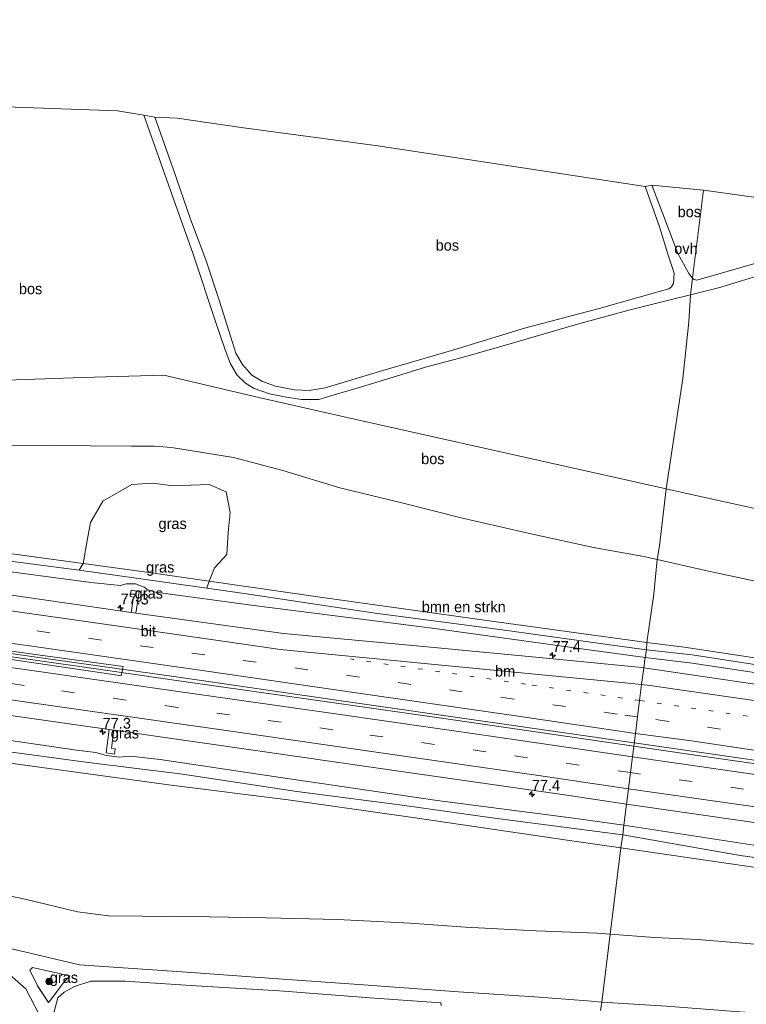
# Model space of a CAD drawing. Header units: millimetres. Extents: x 180000 to 190000, y 466229 to 468626.
# Tile 185 of 202: x 188835 to 189002, y 466449 to 466676. Entities that reach past the tile are written whole.
import ezdxf
from ezdxf.enums import TextEntityAlignment as Align

# ---------------------------------------------------------------- set-up
doc = ezdxf.new("R2010")
doc.units = ezdxf.units.MM
doc.linetypes.add('13strp', pattern=[4, 1, -3])
doc.linetypes.add('39strp', pattern=[12, 3, -9])
for name, color, linetype, lineweight in [('af-bs-rasterhekwerk', 8, 'hekwerk', 18), ('as-bs-kilometr', 13, 'Continuous', 18), ('bp-b5-bomenstruiken', 93, 'Continuous', 18), ('bp-b5-bos', 93, 'Continuous', 18), ('bp-b5-grasland', 93, 'Continuous', 18), ('bp-bs-boom', 93, 'Continuous', 18), ('gr-bs-geleiderail', 213, 'geleiderail', 18), ('gw-bs-insteekwatergang', 93, 'Continuous', 18), ('gw-bs-kruinlijn', 93, 'Continuous', 18), ('kd-bs-opnamedtmgrens', 173, 'Continuous', 18), ('mk-bs-13streep 0.45', 8, '13strp', 18), ('mk-bs-39streep 0.15', 8, '39strp', 18), ('mk-bs-streep 0.15', 8, 'Continuous', 18), ('og-bs-hulpgeometrie', 53, 'Continuous', 18), ('vh-b5-verh_soort', 8, 'Continuous', 18), ('wh-bs-greppel', 133, 'greppel', 18)]:
    doc.layers.add(name, color=color, linetype=linetype, lineweight=lineweight)
doc.styles.add('rtw_iso', font='iso-rtw.shx')
doc.linetypes.add('geleiderail', pattern='A,2,-1,[175,RTW.shx,S=0.5,R=0,X=0,Y=0],-1', length=4)
doc.linetypes.add('greppel', pattern='A,25.5,-0.01,[14,RTW.shx,S=1,R=0,X=0,Y=0],1,[14,RTW.shx,S=1,R=0,X=0,Y=0],1,[14,RTW.shx,S=1,R=0,X=0,Y=0],1,[14,RTW.shx,S=1,R=0,X=0,Y=0],1,[14,RTW.shx,S=1,R=0,X=0,Y=0],0.5,-0.01', length=30.02)
doc.linetypes.add('hekwerk', pattern='A,7,-1.5,[1,RTW.shx,S=0.75,R=0,X=0,Y=0],-1.5', length=10)

# ---------------------------------------------------------------- blocks, each defined once
blk = doc.blocks.new('dtbattr-r')
at = {"style": 'rtw_iso'}
blk.add_attdef('TAG', text='', height=2.5, dxfattribs=at).set_placement((0, 0), align=Align.MIDDLE_CENTER)
blk = doc.blocks.new('dtbattr-l')
at = {"style": 'rtw_iso'}
blk.add_attdef('TAG', (0, 0), '', height=2.5, dxfattribs=at)
blk = doc.blocks.new('boom')
blk.add_hatch(color=256).paths.add_polyline_path([(-0.75, 0, 1), (0.75, 0, 1)])
blk.add_circle((0, 0), 0.75)
blk = doc.blocks.new('d33az_ACAD_1_FMEBLOCK172')
at = {"layer": 'vh-b5-verh_soort'}
for points in [[(31.44, 21.5, 53.81), (53.64, 16.3, 53.85), (79.41, 14.51, 53.27), (98.29, 13.13, 52.04), (119.03, 11.71, 50.87), (140.88, 10.11, 49.42), (158.4, 8.9, 48.43), (170.61, 8, 48.18), (173.9, 7.74, 48.13), (173.62, 5.78, 48.04)], [(136.95, 6.93, 49.61), (136.84, 7.52, 49.6), (120.46, 8.67, 50.64), (99.72, 10.29, 51.74), (80.55, 11.44, 53.05), (64.1, 12.55, 53.49), (56.29, 12.53, 53.63), (52.51, 11.32, 53.7), (50.11, 10.03, 53.73), (48.63, 8.68, 53.73), (47.68, 4.91, 53.73)], [(45.54, 2.65, 53.76), (41.29, 10.79, 53.62), (35.69, 15.66, 53.56)]]:
    blk.add_polyline3d(points, dxfattribs=at)
blk.add_polyline3d([(44.08, 11.36, 53.69), (46.5, 7.64, 53.78), (47.2, 8.45, 53.83), (49.22, 11.13, 53.81), (49.9, 12.06, 53.75), (51.41, 13.79, 53.66), (42.82, 15.67, 53.63), (42.2, 15.07, 53.62)], close=True, dxfattribs=at)
blk = doc.blocks.new('hecto')
for p, q in [((0, 0.625), (-0.625, 0)), ((0, -0.625), (0, 0.625)), ((-0.625, 0), (0.625, 0)), ((0.625, 0), (0, -0.625))]:
    blk.add_line(p, q)
blk = doc.blocks.new('dtbattr')
at = {"style": 'rtw_iso'}
blk.add_attdef('TAG', (0.59, 0.87), '', height=2.5, dxfattribs=at)

msp = doc.modelspace()

# ---------------------------------------------------------------- linework, layer by layer
at = {"layer": 'af-bs-rasterhekwerk'}
for points in [[(188763.84, 466590.57, 46.05), (188781.76, 466591.25, 49.04), (188825.47, 466592.67, 50.78), (188849.44, 466593.47, 51.55)], [(188983.86, 466567.82, 48.75), (188960.86, 466573.01, 49.61), (188912.06, 466583.9, 51.29), (188890.09, 466588.9, 52.45), (188868.23, 466594.02, 52.72), (188849.44, 466593.47, 51.55)], [(189160.73, 466534.72, 45.26), (189137.08, 466538.24, 45.15), (189093.51, 466545.69, 46.3), (189074.76, 466549.26, 46.25), (189032.89, 466556.99, 47.65), (188989.96, 466566.44, 48.52), (188983.86, 466567.82, 48.75)], [(188969.03, 466449.63, 48.13), (188965.74, 466449.89, 48.18), (188953.54, 466450.79, 48.43), (188936.01, 466452, 49.42), (188914.16, 466453.6, 50.87), (188893.42, 466455.02, 52.04), (188874.54, 466456.4, 53.27), (188848.77, 466458.18, 53.85), (188826.58, 466463.39, 53.81)], [(188969.03, 466449.63, 48.13), (188983.89, 466448.66, 47.91), (188999.71, 466447.48, 47.57)]]:
    msp.add_polyline3d(points, dxfattribs=at)
at = {"layer": 'bp-b5-bomenstruiken'}
for points in [[(188823.21, 466577.99, 50.92), (188860.74, 466577.65, 52.22), (188866.02, 466577.68, 52.46), (188869.98, 466577.34, 52.43), (188884.21, 466575.08, 52.17), (188895.6, 466572.09, 51.88), (188908.75, 466568.09, 50.6), (188923.03, 466564.59, 50.25), (188936.97, 466561.08, 49.67), (188953.06, 466557.42, 49.02), (188967.09, 466554.33, 48.68), (188978.71, 466552.22, 48.6), (188981.81, 466551.53, 48.46), (188980.99, 466543.56, 45.81), (188979.42, 466532.41, 42.14), (188943.09, 466537.45, 42.41), (188903.62, 466542.94, 42.76), (188878.61, 466546.57, 42.98), (188879.9, 466549.66, 43.85), (188882.69, 466552.74, 45.05), (188883.04, 466557.81, 46.89), (188883.46, 466562.4, 48.32), (188882.54, 466567.16, 49.75), (188878.62, 466568.86, 50.25), (188870.36, 466568.57, 50.05), (188865.64, 466569.14, 49.62), (188860.81, 466568.83, 49.29), (188854.16, 466565.01, 47.99), (188851.34, 466560.11, 46.41), (188850.59, 466556.32, 45.11), (188849.61, 466550.64, 43.23), (188816.77, 466555.12, 43.5)], [(188834.49, 466504.44, 43.23), (188869.91, 466499.57, 43.05), (188896.79, 466496.19, 42.92), (188925.01, 466492.22, 42.54), (188961.58, 466486.84, 42.3), (188973.41, 466485.17, 42.06), (188970.99, 466465.24, 47.44), (188967.92, 466465.47, 47.38), (188953.95, 466466, 47.94), (188937.67, 466466.9, 49.74), (188924.94, 466467.79, 50.03), (188908.19, 466468.67, 51.07), (188891.82, 466469.04, 51.86), (188878.74, 466469.24, 52.37), (188855.47, 466469.48, 52.89), (188848.33, 466470.41, 53.45), (188836.26, 466473.3, 53.27), (188793.22, 466482.32, 53.27)], [(189095.22, 466454.4, 45.88), (189085.72, 466455.45, 45.75), (189069, 466456.79, 45.53), (189054.28, 466458.27, 46.18), (189039.94, 466459.95, 45.53), (189030, 466460.97, 47.13), (189017.33, 466461.96, 47.09), (189003.33, 466463.01, 47.32), (188991.06, 466464.01, 47.51), (188981.13, 466464.46, 47.65), (188970.99, 466465.24, 47.44), (188973.41, 466485.17, 42.06), (189001.38, 466481.08, 42.06), (189020.63, 466478.27, 42.06), (189039.64, 466475.36, 41.83), (189060.06, 466473.04, 41.67), (189084.79, 466469.76, 41.62), (189103.31, 466467.09, 41.44)], [(188793.22, 466482.32, 53.27), (188836.26, 466473.3, 53.27), (188848.33, 466470.41, 53.45), (188855.47, 466469.48, 52.89), (188878.74, 466469.24, 52.37), (188891.82, 466469.04, 51.86), (188908.19, 466468.67, 51.07), (188924.94, 466467.79, 50.03), (188937.67, 466466.9, 49.74), (188953.95, 466466, 47.94), (188967.92, 466465.47, 47.38), (188970.99, 466465.24, 47.44), (188969.03, 466449.63, 48.13), (188965.74, 466449.89, 48.18), (188953.54, 466450.79, 48.43), (188936.01, 466452, 49.42), (188914.16, 466453.6, 50.87), (188893.42, 466455.02, 52.04), (188874.54, 466456.4, 53.27), (188848.77, 466458.18, 53.85), (188826.58, 466463.39, 53.81)]]:
    msp.add_polyline3d(points, dxfattribs=at)
for points in [[(189171.85, 466516.4, 41.31), (189163.62, 466505.57, 41.31), (189157.66, 466506.11, 41.32), (189154.95, 466506.52, 41.34), (189129.09, 466510.34, 41.37), (189101.33, 466514.82, 41.52), (189074.29, 466518.34, 41.59), (189050.48, 466521.83, 41.68), (189029.29, 466525.54, 41.96), (189006.25, 466528.59, 42.07), (188988, 466531.39, 42.15), (188979.42, 466532.41, 42.14), (188980.99, 466543.56, 45.81), (188981.81, 466551.53, 48.46), (188993.59, 466548.91, 47.91), (189011.56, 466545, 47.2), (189035.45, 466539.99, 46.83), (189052.95, 466537.12, 46.56), (189066.22, 466534.57, 46.47), (189079.93, 466532.27, 45.97), (189108.52, 466527.39, 46.03), (189132.3, 466523.45, 45.73), (189151.68, 466520.2, 45.45), (189172.73, 466517.5, 44.44)], [(188979.42, 466532.41, 42.14), (188979.29, 466530.77, 41.9), (188972.56, 466531.68, 41.89), (188946.08, 466535.37, 42.12), (188916.84, 466539.19, 42.39), (188886.72, 466543.72, 42.62), (188878.12, 466544.96, 42.69), (188878.61, 466546.57, 42.98), (188903.62, 466542.94, 42.76), (188943.09, 466537.45, 42.41)], [(189160.82, 466504.12, 41.17), (189160.72, 466503.59, 41.17), (189154.11, 466505.16, 40.87), (189137.56, 466507.55, 41.03), (189121.32, 466509.77, 41.08), (189105.37, 466512.32, 41.1), (189086.62, 466515.02, 41.25), (189069.72, 466517.52, 41.3), (189053.6, 466520.02, 41.38), (189031.54, 466523.13, 41.62), (189013.19, 466526.02, 41.68), (188989.87, 466529.57, 41.82), (188979.29, 466530.77, 41.9), (188979.42, 466532.41, 42.14), (188988, 466531.39, 42.15), (189006.25, 466528.59, 42.07), (189029.29, 466525.54, 41.96), (189050.48, 466521.83, 41.68), (189074.29, 466518.34, 41.59), (189101.33, 466514.82, 41.52), (189129.09, 466510.34, 41.37), (189154.95, 466506.52, 41.34), (189157.66, 466506.11, 41.32), (189160.22, 466505.15, 41.23)], [(189083.54, 466445.37, 46.04), (189050.52, 466443.94, 47.09), (189043.91, 466444.4, 47.19), (189029.11, 466445.41, 47.4), (188999.71, 466447.48, 47.57), (188983.89, 466448.66, 47.91), (188969.03, 466449.63, 48.13), (188970.99, 466465.24, 47.44), (188981.13, 466464.46, 47.65), (188991.06, 466464.01, 47.51), (189003.33, 466463.01, 47.32), (189017.33, 466461.96, 47.09), (189030, 466460.97, 47.13), (189039.94, 466459.95, 45.53), (189054.28, 466458.27, 46.18), (189069, 466456.79, 45.53), (189085.72, 466455.45, 45.75), (189095.22, 466454.4, 45.88), (189102.21, 466453.31, 45.85), (189110.09, 466450.63, 45.93), (189117.95, 466446.96, 47.21), (189100.17, 466446.26, 46)]]:
    msp.add_polyline3d(points, close=True, dxfattribs=at)
at = {"layer": 'bp-b5-bos'}
for points in [[(188831.86, 466655.85, 49.14), (188857.54, 466654.88, 50.3), (188863.56, 466653.94, 50.17), (188870.12, 466635.46, 50.6), (188874.85, 466622.16, 51.02), (188880.2, 466606.16, 51.66), (188882.35, 466599.84, 51.88), (188883.53, 466596.66, 52), (188885.08, 466594.06, 52.18), (188886.98, 466592.19, 52.2), (188889.02, 466590.93, 52.26), (188892.49, 466589.73, 52.33), (188895.96, 466589.07, 52.29), (188899.89, 466588.46, 52.14), (188903.86, 466588.42, 51.68), (188907.44, 466589.5, 51.69), (188912.97, 466591.12, 51.25), (188919.77, 466593.22, 50.87), (188928.44, 466595.85, 50.4), (188937.72, 466598.3, 49.94), (188948.17, 466601.33, 49.34), (188962.88, 466605.59, 48.98), (188975.55, 466609.09, 48.61), (188985.71, 466611.61, 48.45), (188989.47, 466612.55, 48.44), (188989.04, 466606.33, 48.51), (188987.71, 466593.25, 48.75), (188983.86, 466567.82, 48.75), (188960.86, 466573.01, 49.61), (188912.06, 466583.9, 51.29), (188890.09, 466588.9, 52.45), (188868.23, 466594.02, 52.72), (188849.44, 466593.47, 51.55), (188825.47, 466592.67, 50.78)], [(189137.08, 466538.24, 45.15), (189093.51, 466545.69, 46.3), (189074.76, 466549.26, 46.25), (189032.89, 466556.99, 47.65), (188989.96, 466566.44, 48.52), (188983.86, 466567.82, 48.75), (188987.71, 466593.25, 48.75), (188989.04, 466606.33, 48.51), (188989.47, 466612.55, 48.44), (188995.92, 466614.17, 48.42), (189005.69, 466617.14, 48.08), (189017.88, 466620.18, 48.05), (189043.69, 466627.15, 47.68), (189073.01, 466622.69, 47.01), (189093.71, 466620.89, 46.39)], [(188825.47, 466592.67, 50.78), (188849.44, 466593.47, 51.55), (188868.23, 466594.02, 52.72), (188890.09, 466588.9, 52.45), (188912.06, 466583.9, 51.29), (188960.86, 466573.01, 49.61), (188983.86, 466567.82, 48.75), (188982.33, 466554.75, 48.77), (188981.81, 466551.53, 48.46), (188978.71, 466552.22, 48.6), (188967.09, 466554.33, 48.68), (188953.06, 466557.42, 49.02), (188936.97, 466561.08, 49.67), (188923.03, 466564.59, 50.25), (188908.75, 466568.09, 50.6), (188895.6, 466572.09, 51.88), (188884.21, 466575.08, 52.17), (188869.98, 466577.34, 52.43), (188866.02, 466577.68, 52.46), (188860.74, 466577.65, 52.22), (188823.21, 466577.99, 50.92)], [(189108.52, 466527.39, 46.03), (189079.93, 466532.27, 45.97), (189066.22, 466534.57, 46.47), (189052.95, 466537.12, 46.56), (189035.45, 466539.99, 46.83), (189011.56, 466545, 47.2), (188993.59, 466548.91, 47.91), (188981.81, 466551.53, 48.46), (188982.33, 466554.75, 48.77), (188983.86, 466567.82, 48.75), (188989.96, 466566.44, 48.52), (189032.89, 466556.99, 47.65), (189074.76, 466549.26, 46.25), (189093.51, 466545.69, 46.3), (189137.08, 466538.24, 45.15)], [(188830.83, 466457.55, 53.56), (188836.42, 466452.68, 53.62), (188840.68, 466444.54, 53.76), (188848.33, 466422.78, 53.91), (188857.11, 466398.57, 53.63), (188862.28, 466383.61, 53.47), (188835.13, 466389.54, 54.32), (188810.51, 466394.8, 53.55)], [(188842.82, 466446.8, 53.73), (188843.76, 466450.56, 53.73), (188845.24, 466451.92, 53.73), (188847.65, 466453.21, 53.7), (188851.42, 466454.42, 53.63), (188859.23, 466454.44, 53.49), (188875.68, 466453.33, 53.05), (188894.86, 466452.17, 51.74), (188915.6, 466450.56, 50.64), (188931.97, 466449.41, 49.6), (188932.09, 466448.82, 49.61)]]:
    msp.add_polyline3d(points, dxfattribs=at)
for points in [[(188905.33, 466591.09, 51.69), (188901.65, 466590.48, 51.78), (188898.28, 466590.62, 51.86), (188893.87, 466591.47, 51.9), (188890.91, 466592.59, 51.92), (188888.45, 466594.04, 52.03), (188886.33, 466596.51, 52.07), (188884.81, 466599.11, 51.94), (188883.61, 466602.78, 51.81), (188880.9, 466611.3, 51.62), (188877.88, 466620.59, 51.19), (188874.33, 466629.98, 50.88), (188870.46, 466641.32, 50.56), (188866.16, 466653.42, 50.11), (188871.27, 466653.2, 50.58), (188886.02, 466651.06, 50.09), (188917.5, 466646.83, 50.05), (188950.28, 466641.87, 49.55), (188979.05, 466637.49, 48.78), (188982.31, 466628.18, 48.78), (188984.35, 466621.43, 48.65), (188985.66, 466617.52, 48.52), (188985.52, 466615.18, 48.53), (188985.1, 466614.34, 48.49), (188984.45, 466613.9, 48.46), (188982.23, 466613.29, 48.48), (188968.44, 466609.4, 48.82), (188951.24, 466604.82, 49.29), (188934.98, 466599.86, 50.21), (188918.63, 466595.12, 50.91)], [(188992.44, 466636.67, 48.59), (188989.95, 466616.4, 48.43), (188989.04, 466617.45, 48.43), (188986.5, 466622.07, 48.43), (188983.28, 466630.6, 48.59), (188980.53, 466637.8, 48.77)], [(189004.78, 466619.9, 48.2), (188990.9, 466615.9, 48.43), (188990.27, 466616.04, 48.43), (188989.95, 466616.4, 48.43), (188992.44, 466636.67, 48.59), (189004.59, 466634.98, 48.17), (189018.98, 466632.26, 48.16), (189038.3, 466628.41, 47.84), (189020.48, 466623.76, 47.89)]]:
    msp.add_polyline3d(points, close=True, dxfattribs=at)
at = {"layer": 'bp-b5-grasland'}
for points in [[(188849.61, 466550.64, 43.23), (188848.72, 466549.08, 42.96), (188825.16, 466552.16, 43.13), (188798.99, 466555.8, 43.41), (188774.2, 466559.54, 43.69), (188747.94, 466563.31, 43.89), (188723.58, 466566.41, 44.07), (188698.84, 466570.01, 44.38), (188691.99, 466570.86, 44.48), (188691.95, 466572.32, 44.69), (188697.27, 466571.64, 44.61), (188725.19, 466568.18, 44.42), (188752.94, 466564.54, 44.07), (188787.13, 466559.6, 43.91), (188816.77, 466555.12, 43.5)], [(188865.64, 466569.14, 49.62), (188870.36, 466568.57, 50.05), (188878.62, 466568.86, 50.25), (188882.54, 466567.16, 49.75), (188883.46, 466562.4, 48.32), (188883.04, 466557.81, 46.89), (188882.69, 466552.74, 45.05), (188879.9, 466549.66, 43.85), (188878.61, 466546.57, 42.98), (188864.83, 466548.56, 43.11), (188849.61, 466550.64, 43.23), (188850.59, 466556.32, 45.11), (188851.34, 466560.11, 46.41), (188854.16, 466565.01, 47.99), (188860.81, 466568.83, 49.29)], [(188858.82, 466526.89, 43.62), (188858.41, 466524.75, 43.63), (188856.57, 466525.11, 43.64), (188816.29, 466530.99, 43.99), (188765.55, 466538.01, 44.46), (188731.32, 466542.77, 44.89), (188698.2, 466547.18, 45.28), (188663.23, 466551.94, 45.64), (188630.82, 466556.31, 46.13), (188631.21, 466558.49, 46.09), (188673.49, 466552.6, 45.54), (188709.14, 466547.66, 45.11), (188739.13, 466543.6, 44.78), (188775.73, 466538.57, 44.38), (188809.12, 466533.88, 44.13), (188837.49, 466529.82, 43.83)], [(188878.61, 466546.57, 42.98), (188878.12, 466544.96, 42.69), (188861.8, 466547.3, 42.83), (188848.72, 466549.08, 42.96), (188849.61, 466550.64, 43.23), (188864.83, 466548.56, 43.11)], [(188862.52, 466544.18, 43.39), (188861.78, 466539.21, 43.4), (188860.7, 466539.36, 43.41), (188861.25, 466542.91, 43.38), (188860.45, 466543.05, 43.38), (188860.64, 466544.47, 43.38)], [(189160.57, 466502.82, 41.18), (189159.43, 466502.05, 41.3), (189153.81, 466502.86, 41.28), (189118.87, 466507.95, 41.42), (189071.64, 466515.02, 41.57), (189051.72, 466518.5, 41.74), (189031.18, 466521.5, 41.81), (188989.81, 466527.7, 42.08), (188978.98, 466528.98, 42.13), (188979.29, 466530.77, 41.9), (188989.87, 466529.57, 41.82), (189013.19, 466526.02, 41.68), (189031.54, 466523.13, 41.62), (189053.6, 466520.02, 41.38), (189069.72, 466517.52, 41.3), (189086.62, 466515.02, 41.25), (189105.37, 466512.32, 41.1), (189121.32, 466509.77, 41.08), (189137.56, 466507.55, 41.03), (189154.11, 466505.16, 40.87), (189160.72, 466503.59, 41.17)], [(188857.02, 466507.98, 43.31), (188856.84, 466506.72, 43.31), (188854.95, 466507, 43.3), (188855.65, 466512.38, 43.36), (188856.66, 466512.24, 43.36), (188856.13, 466508.13, 43.31)], [(189121.32, 466465.77, 41.24), (189120.38, 466465.64, 40.76), (189082.81, 466471.5, 41.24), (189052.2, 466475.58, 41.35), (189025.15, 466480.07, 41.54), (189000.9, 466483.36, 41.71), (188973.86, 466488.11, 41.82), (188974.14, 466490.37, 42.18), (189004.02, 466485.73, 41.99), (189025.91, 466482.53, 41.83), (189047.54, 466478.78, 41.76), (189074.14, 466474.2, 41.54), (189103.46, 466470.26, 41.5), (189120.99, 466467.07, 41.35)], [(189082.81, 466471.5, 41.24), (189120.38, 466465.64, 40.76), (189121.32, 466465.77, 41.24), (189119.96, 466464.63, 41.24), (189118.95, 466464.42, 41.42), (189103.31, 466467.09, 41.44), (189084.79, 466469.76, 41.62), (189060.06, 466473.04, 41.67), (189039.64, 466475.36, 41.83), (189020.63, 466478.27, 42.06), (189001.38, 466481.08, 42.06), (188973.41, 466485.17, 42.06), (188973.86, 466488.11, 41.82), (189000.9, 466483.36, 41.71), (189025.15, 466480.07, 41.54), (189052.2, 466475.58, 41.35)], [(188842.33, 466450.34, 53.83), (188841.64, 466449.52, 53.78), (188839.22, 466453.24, 53.69), (188837.33, 466456.96, 53.62), (188837.95, 466457.56, 53.63), (188846.54, 466455.67, 53.66), (188845.04, 466453.95, 53.75), (188844.35, 466453.02, 53.81)]]:
    msp.add_polyline3d(points, close=True, dxfattribs=at)
for points in [[(188825.16, 466552.16, 43.13), (188848.72, 466549.08, 42.96), (188861.8, 466547.3, 42.83), (188878.12, 466544.96, 42.69), (188886.72, 466543.72, 42.62), (188916.84, 466539.19, 42.39), (188946.08, 466535.37, 42.12), (188972.56, 466531.68, 41.89), (188979.29, 466530.77, 41.9), (188978.98, 466528.98, 42.13), (188963.85, 466531.04, 42.23), (188930.59, 466535.65, 42.48), (188888.94, 466540.96, 42.91), (188866.3, 466544.07, 43.22), (188864.49, 466544.54, 43.25), (188863.65, 466545.21, 43.28), (188861.69, 466545.95, 43.32), (188859.49, 466545.99, 43.34), (188858.19, 466545.59, 43.31), (188851.41, 466546.29, 43.32), (188820.29, 466550.4, 43.62)], [(188820.29, 466550.4, 43.62), (188851.41, 466546.29, 43.32), (188858.19, 466545.59, 43.31), (188859.49, 466545.99, 43.34), (188861.69, 466545.95, 43.32), (188863.65, 466545.21, 43.28), (188864.49, 466544.54, 43.25), (188866.3, 466544.07, 43.22), (188888.94, 466540.96, 42.91), (188930.59, 466535.65, 42.48), (188963.85, 466531.04, 42.23), (188978.98, 466528.98, 42.13), (188978.69, 466526.61, 42.3), (188978.25, 466526.65, 42.32), (188955.47, 466528.91, 42.47), (188928, 466531.55, 42.7), (188895.75, 466534.55, 43.04), (188890.76, 466535.18, 43.13), (188861.78, 466539.21, 43.4), (188862.52, 466544.18, 43.39), (188860.64, 466544.47, 43.38), (188860.45, 466543.05, 43.38), (188861.25, 466542.91, 43.38), (188860.7, 466539.36, 43.41), (188831.61, 466543.57, 43.66)], [(189113.02, 466506.69, 41.6), (189077.96, 466511.93, 41.75), (189049.69, 466516.15, 41.9), (189009.98, 466521.99, 42.14), (188978.69, 466526.61, 42.3), (188978.98, 466528.98, 42.13), (188989.81, 466527.7, 42.08), (189031.18, 466521.5, 41.81), (189051.72, 466518.5, 41.74), (189071.64, 466515.02, 41.57), (189118.87, 466507.95, 41.42)], [(188819.89, 466517.47, 43.67), (188849.61, 466513.24, 43.39), (188855.65, 466512.38, 43.36), (188854.95, 466507, 43.3), (188856.84, 466506.72, 43.31), (188857.02, 466507.98, 43.31), (188856.13, 466508.13, 43.31), (188856.66, 466512.24, 43.36), (188890.95, 466507.31, 43.05), (188923.94, 466502.56, 42.73), (188960.45, 466497.37, 42.45), (188974.75, 466495.24, 42.34), (188974.14, 466490.37, 42.18), (188962.49, 466491.99, 42.2), (188931.16, 466496.02, 42.45), (188904.51, 466499.93, 42.61), (188896.62, 466501.11, 42.7), (188867.39, 466505.52, 42.99), (188860.55, 466506.27, 43.16), (188858.03, 466506.04, 43.2), (188854.99, 466506.42, 43.27), (188852.57, 466507.09, 43.28), (188848.08, 466507.63, 43.17), (188824.46, 466511.07, 43.36)], [(188824.46, 466511.07, 43.36), (188848.08, 466507.63, 43.17), (188852.57, 466507.09, 43.28), (188854.99, 466506.42, 43.27), (188858.03, 466506.04, 43.2), (188860.55, 466506.27, 43.16), (188867.39, 466505.52, 42.99), (188896.62, 466501.11, 42.7), (188904.51, 466499.93, 42.61), (188931.16, 466496.02, 42.45), (188962.49, 466491.99, 42.2), (188974.14, 466490.37, 42.18), (188973.86, 466488.11, 41.82), (188944.32, 466491.98, 42.02), (188923.09, 466495, 42.22), (188898.82, 466498.11, 42.35), (188872.46, 466502.14, 42.61), (188850.23, 466504.88, 42.78), (188822.81, 466508.56, 42.97)], [(188822.81, 466508.56, 42.97), (188850.23, 466504.88, 42.78), (188872.46, 466502.14, 42.61), (188898.82, 466498.11, 42.35), (188923.09, 466495, 42.22), (188944.32, 466491.98, 42.02), (188973.86, 466488.11, 41.82), (188973.41, 466485.17, 42.06), (188961.58, 466486.84, 42.3), (188925.01, 466492.22, 42.54), (188896.79, 466496.19, 42.92), (188869.91, 466499.57, 43.05), (188834.49, 466504.44, 43.23)], [(189103.46, 466470.26, 41.5), (189074.14, 466474.2, 41.54), (189047.54, 466478.78, 41.76), (189025.91, 466482.53, 41.83), (189004.02, 466485.73, 41.99), (188974.14, 466490.37, 42.18), (188974.75, 466495.24, 42.34), (189001.95, 466491.27, 42.18), (189033.3, 466486.7, 41.97), (189059.41, 466482.86, 41.79), (189086.65, 466478.86, 41.63), (189119.95, 466473.88, 41.54)]]:
    msp.add_polyline3d(points, dxfattribs=at)
at = {"layer": 'gr-bs-geleiderail'}
for points in [[(188976.43, 466508.57, 43.33), (188966.45, 466510.05, 43.45), (188934.79, 466514.61, 43.68), (188903.09, 466519.16, 44), (188872.76, 466523.5, 44.28), (188850.44, 466526.69, 44.31), (188822.77, 466530.59, 44.49), (188793.68, 466534.73, 44.81), (188768.58, 466538.24, 45.2), (188744.8, 466541.55, 45.49), (188723.58, 466544.35, 45.67), (188697.24, 466548.04, 45.86), (188657.5, 466553.55, 46.29), (188630.97, 466557.13, 46.79)], [(188631.08, 466557.78, 46.77), (188635.2, 466557.28, 46.52), (188665.54, 466553.06, 46.1), (188697.34, 466548.72, 45.8), (188723.73, 466545.02, 45.63), (188752.85, 466541.12, 45.39), (188783.19, 466536.9, 44.83), (188810.98, 466533.05, 44.5), (188842.66, 466528.51, 44.31), (188871.54, 466524.45, 44.26), (188908.49, 466519.1, 43.91), (188942.83, 466514.14, 43.64), (188976.52, 466509.34, 43.33)], [(188976.43, 466508.57, 43.33), (188991.59, 466506.35, 43.21), (189015.3, 466502.95, 43.06), (189043.1, 466498.88, 43.01), (189066.82, 466495.31, 42.76), (189099.89, 466490.19, 42.65), (189108.59, 466488.72, 42.63), (189111.13, 466488.31, 42.26), (189129.64, 466485.46, 42.28), (189138.17, 466484.31, 42.46), (189172.24, 466479.21, 42.32), (189176.81, 466478.33, 42.37), (189187.26, 466476.78, 42.4), (189208.37, 466473.84, 42.27), (189239.71, 466469.12, 42), (189279.64, 466463.11, 42.07), (189313.45, 466457.78, 41.98), (189343.75, 466453.07, 41.96), (189372.56, 466448.56, 41.98)], [(189372.64, 466449.23, 42.02), (189361, 466451.08, 41.99), (189337.25, 466454.79, 41.91), (189313.61, 466458.5, 41.98), (189288.53, 466462.42, 41.95), (189263.48, 466466.23, 42), (189235.84, 466470.39, 41.98), (189208.48, 466474.5, 42.27), (189200.86, 466475.89, 42.32), (189190.13, 466477.8, 42.37), (189177.15, 466479.84, 42.42), (189172.56, 466480.38, 42.46), (189166.03, 466481.48, 42.42), (189138.01, 466485.72, 42.59), (189134.02, 466486.4, 42.56), (189119.92, 466488.36, 42.57), (189102.26, 466490.64, 42.64), (189081.96, 466493.67, 42.53), (189058.35, 466497.31, 42.93), (189041.78, 466499.82, 42.99), (189022.09, 466502.7, 43.03), (189000.98, 466505.81, 43.28), (188976.52, 466509.34, 43.33)]]:
    msp.add_polyline3d(points, dxfattribs=at)
at = {"layer": 'gw-bs-insteekwatergang'}
for points in [[(188978.98, 466528.98, 42.13), (188963.85, 466531.04, 42.23), (188930.59, 466535.65, 42.48), (188888.94, 466540.96, 42.91), (188866.3, 466544.07, 43.22), (188864.49, 466544.54, 43.25), (188863.65, 466545.21, 43.28), (188861.69, 466545.95, 43.32), (188859.49, 466545.99, 43.34), (188858.19, 466545.59, 43.31), (188851.41, 466546.29, 43.32), (188820.29, 466550.4, 43.62), (188791.52, 466554.39, 43.93), (188763.85, 466558.97, 44.15), (188736.22, 466562.44, 44.34), (188707.53, 466565.9, 44.74), (188682.53, 466569.78, 45.04), (188661.72, 466573.01, 45.35), (188634.4, 466576.57, 45.43)], [(188691.95, 466572.32, 44.69), (188697.27, 466571.64, 44.61), (188725.19, 466568.18, 44.42), (188752.94, 466564.54, 44.07), (188787.13, 466559.6, 43.91), (188816.77, 466555.12, 43.5), (188849.61, 466550.64, 43.23)], [(188849.61, 466550.64, 43.23), (188864.83, 466548.56, 43.11), (188878.61, 466546.57, 42.98)], [(188878.61, 466546.57, 42.98), (188903.62, 466542.94, 42.76), (188943.09, 466537.45, 42.41), (188979.42, 466532.41, 42.14)], [(188974.14, 466490.37, 42.18), (188962.49, 466491.99, 42.2), (188931.16, 466496.02, 42.45), (188904.51, 466499.93, 42.61), (188896.62, 466501.11, 42.7), (188867.39, 466505.52, 42.99), (188860.55, 466506.27, 43.16), (188858.03, 466506.04, 43.2), (188854.99, 466506.42, 43.27), (188852.57, 466507.09, 43.28), (188848.08, 466507.63, 43.17), (188824.46, 466511.07, 43.36), (188800.75, 466514.88, 43.64), (188775.46, 466517.98, 43.85), (188750.74, 466521.07, 44.18), (188729.34, 466523.96, 44.45), (188714.14, 466526.5, 44.64), (188691.48, 466529.67, 44.94), (188671.89, 466532.64, 45.16), (188653.68, 466534.89, 45.41), (188627.62, 466538.23, 45.49)], [(188973.41, 466485.17, 42.06), (188961.58, 466486.84, 42.3), (188925.01, 466492.22, 42.54), (188896.79, 466496.19, 42.92), (188869.91, 466499.57, 43.05), (188834.49, 466504.44, 43.23), (188806.49, 466508.87, 43.57), (188781.66, 466512.71, 43.82), (188755.25, 466515.67, 44.05), (188728.33, 466519.4, 44.72), (188698.77, 466522.96, 45), (188665.48, 466527.63, 45.3), (188626.69, 466532.55, 45.97)], [(188979.42, 466532.41, 42.14), (188988, 466531.39, 42.15), (189006.25, 466528.59, 42.07), (189029.29, 466525.54, 41.96), (189050.48, 466521.83, 41.68), (189074.29, 466518.34, 41.59), (189101.33, 466514.82, 41.52), (189129.09, 466510.34, 41.37), (189154.95, 466506.52, 41.34)], [(189153.81, 466502.86, 41.28), (189118.87, 466507.95, 41.42), (189071.64, 466515.02, 41.57), (189051.72, 466518.5, 41.74), (189031.18, 466521.5, 41.81), (188989.81, 466527.7, 42.08), (188978.98, 466528.98, 42.13)], [(188974.14, 466490.37, 42.18), (189004.02, 466485.73, 41.99), (189025.91, 466482.53, 41.83), (189047.54, 466478.78, 41.76), (189074.14, 466474.2, 41.54), (189103.46, 466470.26, 41.5), (189120.99, 466467.07, 41.35), (189121.32, 466465.77, 41.24), (189119.96, 466464.63, 41.24), (189118.95, 466464.42, 41.42), (189103.31, 466467.09, 41.44), (189084.79, 466469.76, 41.62), (189060.06, 466473.04, 41.67), (189039.64, 466475.36, 41.83), (189020.63, 466478.27, 42.06), (189001.38, 466481.08, 42.06), (188973.41, 466485.17, 42.06)]]:
    msp.add_polyline3d(points, dxfattribs=at)
at = {"layer": 'gw-bs-kruinlijn'}
for points in [[(188638.18, 466597.93, 50.97), (188662.83, 466594.84, 50.6), (188673.58, 466593.1, 50.3), (188691.64, 466589.9, 49.75), (188708.58, 466587.01, 49.6), (188710.24, 466586.37, 48.53), (188720.22, 466579.82, 47.04), (188722.07, 466578.98, 46.97), (188724.93, 466577.64, 46.56), (188736.2, 466575.56, 46.29), (188750.62, 466574.35, 46.39), (188758.42, 466573.82, 46.29), (188765.89, 466575.39, 47.44), (188768.66, 466575.78, 47.79), (188770.45, 466575.9, 47.9), (188779.66, 466576.79, 48.65), (188797.34, 466578.39, 50.13), (188823.21, 466577.99, 50.92), (188860.74, 466577.65, 52.22)], [(188860.74, 466577.65, 52.22), (188866.02, 466577.68, 52.46), (188869.98, 466577.34, 52.43), (188884.21, 466575.08, 52.17), (188895.6, 466572.09, 51.88), (188908.75, 466568.09, 50.6), (188923.03, 466564.59, 50.25), (188936.97, 466561.08, 49.67), (188953.06, 466557.42, 49.02), (188967.09, 466554.33, 48.68), (188978.71, 466552.22, 48.6), (188981.81, 466551.53, 48.46)], [(188981.81, 466551.53, 48.46), (188993.59, 466548.91, 47.91), (189011.56, 466545, 47.2), (189035.45, 466539.99, 46.83), (189052.95, 466537.12, 46.56), (189066.22, 466534.57, 46.47), (189079.93, 466532.27, 45.97), (189108.52, 466527.39, 46.03), (189132.3, 466523.45, 45.73), (189151.68, 466520.2, 45.45), (189172.73, 466517.5, 44.44)], [(188624.31, 466519.5, 50.14), (188640.09, 466517.53, 49.87), (188670.64, 466513.41, 49.79), (188696.22, 466510.87, 49.09), (188708.73, 466509.13, 49.07), (188722.03, 466505.29, 49.44), (188731.54, 466502.46, 49.94), (188739.83, 466498.98, 50.48), (188747.7, 466495.2, 51.03), (188761.46, 466490.5, 52.47), (188793.22, 466482.32, 53.27), (188836.26, 466473.3, 53.27)], [(188970.99, 466465.24, 47.44), (188967.92, 466465.47, 47.38), (188953.95, 466466, 47.94), (188937.67, 466466.9, 49.74), (188924.94, 466467.79, 50.03), (188908.19, 466468.67, 51.07), (188891.82, 466469.04, 51.86), (188878.74, 466469.24, 52.37), (188855.47, 466469.48, 52.89), (188848.33, 466470.41, 53.45), (188836.26, 466473.3, 53.27)], [(189117.95, 466446.96, 47.21), (189110.09, 466450.63, 45.93), (189102.21, 466453.31, 45.85), (189095.22, 466454.4, 45.88), (189085.72, 466455.45, 45.75), (189069, 466456.79, 45.53), (189054.28, 466458.27, 46.18), (189039.94, 466459.95, 45.53), (189030, 466460.97, 47.13), (189017.33, 466461.96, 47.09), (189003.33, 466463.01, 47.32), (188991.06, 466464.01, 47.51), (188981.13, 466464.46, 47.65), (188970.99, 466465.24, 47.44)]]:
    msp.add_polyline3d(points, dxfattribs=at)
at = {"layer": 'kd-bs-opnamedtmgrens'}
for points in [[(188992.44, 466636.67, 48.59), (188980.53, 466637.8, 48.77), (188979.05, 466637.49, 48.78), (188950.28, 466641.87, 49.55), (188917.5, 466646.83, 50.05), (188886.02, 466651.06, 50.09), (188871.27, 466653.2, 50.58), (188866.16, 466653.42, 50.11), (188863.56, 466653.94, 50.17), (188857.54, 466654.88, 50.3), (188831.86, 466655.85, 49.14), (188813.75, 466656.03, 47.72), (188797.06, 466655.72, 45.33), (188786.92, 466655.63, 45.21), (188771.32, 466655.31, 45.37), (188760.81, 466655.26, 46.05), (188754.01, 466655, 46.37), (188732.25, 466660.86, 47.11), (188709.81, 466665.93, 48.2), (188697.54, 466667.95, 49.46), (188677.8, 466671.23, 50.45), (188652.14, 466675.91, 51.47)], [(189396.49, 466658.39, 43.45), (189339.74, 466659.91, 43.3), (189335.41, 466658.01, 43.3), (189295.16, 466653.89, 43.3), (189262.77, 466646.45, 43.37), (189262.66, 466645, 43.36), (189243.76, 466632.35, 44.05), (189225.61, 466618.18, 43.97), (189214.48, 466606.54, 43.84), (189203.41, 466599.6, 44.01), (189202.08, 466599.53, 44.02), (189189.27, 466602.91, 44.34), (189096.64, 466621.4, 46.62), (189094.46, 466620.88, 46.39), (189093.71, 466620.89, 46.39), (189073.01, 466622.69, 47.01), (189043.69, 466627.15, 47.68), (189038.3, 466628.41, 47.84), (189018.98, 466632.26, 48.16), (189004.59, 466634.98, 48.17), (188992.44, 466636.67, 48.59)]]:
    msp.add_polyline3d(points, dxfattribs=at)
at = {"layer": 'mk-bs-13streep 0.45'}
for points in [[(188977.74, 466519.08, 42.48), (188951.5, 466522.84, 42.65), (188911.17, 466528.66, 43)], [(189199.03, 466486.12, 41.41), (189175.48, 466489.68, 41.5), (189148, 466493.84, 41.58), (189120.48, 466497.94, 41.73), (189093.05, 466502.04, 41.83), (189069.47, 466505.58, 41.97), (189041.97, 466509.63, 42.14), (189014.45, 466513.75, 42.21), (188977.74, 466519.08, 42.48)]]:
    msp.add_polyline3d(points, dxfattribs=at)
at = {"layer": 'mk-bs-39streep 0.15'}
for points in [[(188977.27, 466515.32, 42.51), (188972.57, 466515.97, 42.58), (188948.79, 466519.41, 42.74), (188925.1, 466522.8, 42.94), (188901.31, 466526.16, 43.19), (188877.6, 466529.59, 43.36), (188841.95, 466534.69, 43.76), (188818.21, 466538.11, 43.97), (188782.55, 466543.16, 44.33), (188758.8, 466546.49, 44.51), (188723.26, 466551.39, 44.94), (188687.66, 466556.28, 45.35), (188663.92, 466559.52, 45.58), (188632.14, 466563.76, 46.03)], [(188975.66, 466502.48, 42.55), (188942.37, 466507.27, 42.77), (188907.1, 466512.36, 43.04), (188871.38, 466517.47, 43.38), (188836.01, 466522.55, 43.67), (188800.4, 466527.57, 44.05), (188764.75, 466532.56, 44.4), (188729.27, 466537.47, 44.79), (188693.75, 466542.38, 45.25), (188658.47, 466547.15, 45.63), (188629.87, 466550.95, 46.07)], [(189373.33, 466455.27, 41.29), (189353.85, 466458.42, 41.3), (189330.03, 466462.11, 41.25), (189306.21, 466465.81, 41.27), (189282.33, 466469.54, 41.28), (189258.52, 466473.18, 41.28), (189234.61, 466476.87, 41.37), (189210.77, 466480.48, 41.45), (189175.01, 466485.9, 41.56), (189139.24, 466491.28, 41.69), (189115.42, 466494.88, 41.8), (189091.51, 466498.45, 41.88), (189055.69, 466503.8, 42.09), (189031.95, 466507.3, 42.21), (189008.21, 466510.75, 42.35), (188977.27, 466515.32, 42.51)], [(189371.87, 466442.53, 41.22), (189368.22, 466443.15, 41.23), (189344.6, 466446.81, 41.26), (189320.96, 466450.52, 41.25), (189297.34, 466454.19, 41.24), (189273.64, 466457.84, 41.29), (189249.98, 466461.51, 41.34), (189226.3, 466465.11, 41.36), (189202.6, 466468.7, 41.46), (189167.21, 466474.08, 41.53), (189119.98, 466481.18, 41.73), (189096.36, 466484.72, 41.83), (189072.64, 466488.24, 41.94), (189048.86, 466491.77, 42.07), (189025.28, 466495.25, 42.23), (189001.69, 466498.68, 42.38), (188975.66, 466502.48, 42.55)]]:
    msp.add_polyline3d(points, dxfattribs=at)
at = {"layer": 'mk-bs-streep 0.15'}
for points in [[(188978.2, 466522.75, 42.33), (188974.31, 466523.14, 42.39), (188931.38, 466527.31, 42.78), (188895.02, 466530.86, 43.1), (188890.27, 466531.55, 43.19), (188857.25, 466536.25, 43.5), (188830.79, 466540.03, 43.78), (188795.41, 466545.06, 44.13), (188771.6, 466548.38, 44.35), (188723.86, 466555.02, 44.83), (188700.03, 466558.3, 45.14), (188664.37, 466563.15, 45.56), (188632.78, 466567.41, 45.95)], [(188976.79, 466511.5, 42.59), (188948.71, 466515.66, 42.8), (188913.02, 466520.78, 43.13), (188877.59, 466525.89, 43.42), (188842.12, 466530.98, 43.79), (188806.31, 466536.06, 44.16), (188770.93, 466541.05, 44.49), (188735.5, 466546, 44.84), (188699.53, 466550.92, 45.28), (188664.07, 466555.77, 45.68), (188631.5, 466560.15, 46.08)], [(188976.12, 466506.11, 42.57), (188942.97, 466510.95, 42.77), (188907.71, 466515.99, 43.1), (188872.06, 466521.08, 43.4), (188836.71, 466526.14, 43.71), (188801.25, 466531.16, 44.1), (188765.38, 466536.18, 44.44), (188730.08, 466541.09, 44.83), (188694.4, 466545.99, 45.29), (188659.29, 466550.79, 45.68), (188630.49, 466554.65, 46.05)], [(188975.19, 466498.73, 42.44), (188953.93, 466501.91, 42.58), (188918.67, 466506.97, 42.88), (188883.66, 466512.02, 43.18), (188848, 466517.1, 43.49), (188812.83, 466522.11, 43.86), (188777.41, 466527.08, 44.2), (188741.77, 466532.02, 44.63), (188717.41, 466535.39, 44.87), (188693.67, 466538.65, 45.16), (188658.53, 466543.43, 45.61), (188629.24, 466547.38, 45.97)], [(189200.57, 466489.71, 41.28), (189188.31, 466491.58, 41.35), (189151.48, 466497.11, 41.48), (189130.46, 466500.33, 41.56), (189104.83, 466504.11, 41.69), (189070.37, 466509.3, 41.85), (189045.24, 466513.03, 42), (189010.98, 466518.05, 42.2), (188980.12, 466522.57, 42.33), (188978.2, 466522.75, 42.33)], [(188976.79, 466511.5, 42.59), (188989.7, 466509.8, 42.51), (189008.66, 466506.99, 42.43), (189032.86, 466503.42, 42.26), (189058.66, 466499.63, 42.14), (189085.12, 466495.7, 41.98), (189111.91, 466491.68, 41.85), (189138.6, 466487.65, 41.76), (189170.72, 466482.85, 41.63), (189195.39, 466479.11, 41.54), (189218.9, 466475.55, 41.48), (189242.91, 466471.9, 41.44), (189266.84, 466468.2, 41.33), (189290.58, 466464.52, 41.32), (189325.88, 466459.06, 41.33), (189348.92, 466455.47, 41.33), (189372.93, 466451.79, 41.34)], [(189372.28, 466446.14, 41.22), (189364.98, 466447.38, 41.25), (189333.69, 466452.25, 41.25), (189299.88, 466457.52, 41.24), (189262.38, 466463.31, 41.29), (189227.36, 466468.66, 41.33), (189199.8, 466472.85, 41.43), (189167.47, 466477.76, 41.58), (189139.23, 466482, 41.71), (189120.72, 466484.77, 41.72), (189097.32, 466488.27, 41.84), (189073.26, 466491.86, 41.97), (189049.59, 466495.4, 42.09), (189025.99, 466498.9, 42.25), (189002.22, 466502.36, 42.41), (188976.12, 466506.11, 42.57)], [(189371.46, 466438.9, 41.13), (189363.19, 466440.21, 41.14), (189337.4, 466444.23, 41.12), (189310.79, 466448.35, 41.13), (189276.82, 466453.64, 41.16), (189252.6, 466457.38, 41.22), (189226.8, 466461.31, 41.24), (189201.26, 466465.17, 41.34), (189164.47, 466470.71, 41.46), (189135.43, 466475.08, 41.61), (189108.48, 466479.18, 41.68), (189073.27, 466484.4, 41.87), (189048.98, 466488.03, 41.96), (189025.91, 466491.42, 42.08), (189001.68, 466494.98, 42.26), (188975.19, 466498.73, 42.44)]]:
    msp.add_polyline3d(points, dxfattribs=at)
at = {"layer": 'og-bs-hulpgeometrie'}
msp.add_polyline3d([(188992.44, 466636.67, 48.59), (188989.95, 466616.4, 48.43), (188989.47, 466612.55, 48.44), (188989.04, 466606.33, 48.51), (188987.71, 466593.25, 48.75), (188983.86, 466567.82, 48.75), (188982.33, 466554.75, 48.77), (188981.81, 466551.53, 48.46), (188980.99, 466543.56, 45.81), (188979.42, 466532.41, 42.14), (188979.29, 466530.77, 41.9), (188978.98, 466528.98, 42.13), (188978.69, 466526.61, 42.3), (188978.2, 466522.75, 42.33), (188977.74, 466519.08, 42.48), (188977.27, 466515.32, 42.51), (188976.79, 466511.5, 42.59), (188976.12, 466506.11, 42.57), (188975.66, 466502.48, 42.55), (188975.19, 466498.73, 42.44), (188974.75, 466495.24, 42.34), (188974.14, 466490.37, 42.18), (188973.86, 466488.11, 41.82), (188973.41, 466485.17, 42.06), (188970.99, 466465.24, 47.44), (188969.03, 466449.63, 48.13), (188968.76, 466447.67, 48.04)], dxfattribs=at)
at = {"layer": 'vh-b5-verh_soort'}
for points in [[(188898.28, 466590.62, 51.86), (188901.65, 466590.48, 51.78), (188905.33, 466591.09, 51.69), (188918.63, 466595.12, 50.91), (188934.98, 466599.86, 50.21), (188951.24, 466604.82, 49.29), (188968.44, 466609.4, 48.82), (188982.23, 466613.29, 48.48), (188984.45, 466613.9, 48.46), (188985.1, 466614.34, 48.49), (188985.52, 466615.18, 48.53), (188985.66, 466617.52, 48.52), (188984.35, 466621.43, 48.65), (188982.31, 466628.18, 48.78), (188979.05, 466637.49, 48.78), (188980.53, 466637.8, 48.77), (188983.28, 466630.6, 48.59), (188986.5, 466622.07, 48.43), (188989.04, 466617.45, 48.43), (188989.95, 466616.4, 48.43), (188989.47, 466612.55, 48.44), (188985.71, 466611.61, 48.45), (188975.55, 466609.09, 48.61), (188962.88, 466605.59, 48.98), (188948.17, 466601.33, 49.34), (188937.72, 466598.3, 49.94), (188928.44, 466595.85, 50.4), (188919.77, 466593.22, 50.87), (188912.97, 466591.12, 51.25), (188907.44, 466589.5, 51.69), (188903.86, 466588.42, 51.68), (188899.89, 466588.46, 52.14), (188895.96, 466589.07, 52.29), (188892.49, 466589.73, 52.33), (188889.02, 466590.93, 52.26), (188886.98, 466592.19, 52.2), (188885.08, 466594.06, 52.18), (188883.53, 466596.66, 52), (188882.35, 466599.84, 51.88), (188880.2, 466606.16, 51.66), (188874.85, 466622.16, 51.02), (188870.12, 466635.46, 50.6), (188863.56, 466653.94, 50.17), (188866.16, 466653.42, 50.11), (188870.46, 466641.32, 50.56), (188874.33, 466629.98, 50.88), (188877.88, 466620.59, 51.19), (188880.9, 466611.3, 51.62), (188883.61, 466602.78, 51.81), (188884.81, 466599.11, 51.94), (188886.33, 466596.51, 52.07), (188888.45, 466594.04, 52.03), (188890.91, 466592.59, 51.92), (188893.87, 466591.47, 51.9)], [(189005.69, 466617.14, 48.08), (188995.92, 466614.17, 48.42), (188989.47, 466612.55, 48.44), (188989.95, 466616.4, 48.43), (188990.27, 466616.04, 48.43), (188990.9, 466615.9, 48.43), (189004.78, 466619.9, 48.2), (189020.48, 466623.76, 47.89), (189038.3, 466628.41, 47.84), (189043.69, 466627.15, 47.68), (189017.88, 466620.18, 48.05)]]:
    msp.add_polyline3d(points, close=True, dxfattribs=at)
for points in [[(188831.61, 466543.57, 43.66), (188860.7, 466539.36, 43.41), (188861.78, 466539.21, 43.4), (188890.76, 466535.18, 43.13), (188895.75, 466534.55, 43.04), (188928, 466531.55, 42.7), (188955.47, 466528.91, 42.47), (188978.25, 466526.65, 42.32), (188978.69, 466526.61, 42.3), (188978.2, 466522.75, 42.33), (188977.74, 466519.08, 42.48), (188977.27, 466515.32, 42.51), (188976.79, 466511.5, 42.59), (188976.12, 466506.11, 42.57), (188975.66, 466502.48, 42.55), (188975.19, 466498.73, 42.44), (188974.75, 466495.24, 42.34), (188960.45, 466497.37, 42.45), (188923.94, 466502.56, 42.73), (188890.95, 466507.31, 43.05), (188856.66, 466512.24, 43.36), (188855.65, 466512.38, 43.36), (188849.61, 466513.24, 43.39), (188819.89, 466517.47, 43.67)], [(188816.29, 466530.99, 43.99), (188856.57, 466525.11, 43.64), (188858.41, 466524.75, 43.63), (188858.82, 466526.89, 43.62), (188837.49, 466529.82, 43.83), (188809.12, 466533.88, 44.13)], [(189119.95, 466473.88, 41.54), (189086.65, 466478.86, 41.63), (189059.41, 466482.86, 41.79), (189033.3, 466486.7, 41.97), (189001.95, 466491.27, 42.18), (188974.75, 466495.24, 42.34), (188975.19, 466498.73, 42.44), (188975.66, 466502.48, 42.55), (188976.12, 466506.11, 42.57), (188976.79, 466511.5, 42.59), (188977.27, 466515.32, 42.51), (188977.74, 466519.08, 42.48), (188978.2, 466522.75, 42.33), (188978.69, 466526.61, 42.3), (189009.98, 466521.99, 42.14), (189049.69, 466516.15, 41.9), (189077.96, 466511.93, 41.75), (189113.02, 466506.69, 41.6)], [(188968.76, 466447.67, 48.04), (188969.03, 466449.63, 48.13), (188983.89, 466448.66, 47.91)]]:
    msp.add_polyline3d(points, dxfattribs=at)
at = {"layer": 'wh-bs-greppel'}
for points in [[(188691.99, 466570.86, 44.48), (188698.84, 466570.01, 44.38), (188723.58, 466566.41, 44.07), (188747.94, 466563.31, 43.89), (188774.2, 466559.54, 43.69), (188798.99, 466555.8, 43.41), (188825.16, 466552.16, 43.13), (188848.72, 466549.08, 42.96), (188861.8, 466547.3, 42.83), (188878.12, 466544.96, 42.69)], [(188979.29, 466530.77, 41.9), (188972.56, 466531.68, 41.89), (188946.08, 466535.37, 42.12), (188916.84, 466539.19, 42.39), (188886.72, 466543.72, 42.62), (188878.12, 466544.96, 42.69)], [(188973.86, 466488.11, 41.82), (188944.32, 466491.98, 42.02), (188923.09, 466495, 42.22), (188898.82, 466498.11, 42.35), (188872.46, 466502.14, 42.61), (188850.23, 466504.88, 42.78), (188822.81, 466508.56, 42.97), (188798.1, 466512.45, 43.21), (188776.59, 466515.42, 43.47), (188755.24, 466517.95, 43.82), (188734.07, 466520.9, 44.04), (188713.34, 466524, 44.21), (188689.42, 466527.4, 44.45), (188659.56, 466531.11, 44.93), (188627.07, 466535.12, 45.17)], [(188979.29, 466530.77, 41.9), (188989.87, 466529.57, 41.82), (189013.19, 466526.02, 41.68), (189031.54, 466523.13, 41.62), (189053.6, 466520.02, 41.38), (189069.72, 466517.52, 41.3), (189086.62, 466515.02, 41.25), (189105.37, 466512.32, 41.1), (189121.32, 466509.77, 41.08), (189137.56, 466507.55, 41.03)], [(188973.86, 466488.11, 41.82), (189000.9, 466483.36, 41.71), (189025.15, 466480.07, 41.54), (189052.2, 466475.58, 41.35), (189082.81, 466471.5, 41.24), (189120.38, 466465.64, 40.76)]]:
    msp.add_polyline3d(points, dxfattribs=at)

# ---------------------------------------------------------------- block references
at = {"layer": 'as-bs-kilometr'}
ref = msp.add_blockref('dtbattr', (188858.23, 466540.45, 43.17), dxfattribs=at)
ref.add_attrib('TAG', '77.3', dxfattribs={"layer": '0', "height": 2.5, "style": 'rtw_iso'}).set_placement((188858.23, 466540.45, 43.17), align=Align.BOTTOM_LEFT)
for p in [(188858.23, 466540.45, 43.17), (188957.71, 466529.52, 42.3), (188854.11, 466511.84, 43.16), (188952.91, 466497.53, 42.48)]:
    msp.add_blockref('hecto', p, dxfattribs=at)
ref = msp.add_blockref('dtbattr', (188957.71, 466529.52, 42.3), dxfattribs=at)
ref.add_attrib('TAG', '77.4', dxfattribs={"layer": '0', "height": 2.5, "style": 'rtw_iso'}).set_placement((188957.71, 466529.52, 42.3), align=Align.BOTTOM_LEFT)
ref = msp.add_blockref('dtbattr', (188854.11, 466511.84, 43.16), dxfattribs=at)
ref.add_attrib('TAG', '77.3', dxfattribs={"layer": '0', "height": 2.5, "style": 'rtw_iso'}).set_placement((188854.11, 466511.84, 43.16), align=Align.BOTTOM_LEFT)
ref = msp.add_blockref('dtbattr', (188952.91, 466497.53, 42.48), dxfattribs=at)
ref.add_attrib('TAG', '77.4', dxfattribs={"layer": '0', "height": 2.5, "style": 'rtw_iso'}).set_placement((188952.91, 466497.53, 42.48), align=Align.BOTTOM_LEFT)
at = {"layer": 'bp-b5-bomenstruiken'}
ref = msp.add_blockref('dtbattr-r', (188927.59, 466538.67, 42.39), dxfattribs=at)
ref.add_attrib('TAG', 'bmn en strkn', dxfattribs={"layer": '0', "height": 2.5, "style": 'rtw_iso'}).set_placement((188927.59, 466538.67, 42.39), align=Align.BOTTOM_LEFT)
at = {"layer": 'bp-b5-bos'}
ref = msp.add_blockref('dtbattr-r', (188986.49, 466629.67, 48.54), dxfattribs=at)
ref.add_attrib('TAG', 'bos', dxfattribs={"layer": '0', "height": 2.5, "style": 'rtw_iso'}).set_placement((188986.49, 466629.67, 48.54), align=Align.BOTTOM_LEFT)
ref = msp.add_blockref('dtbattr-r', (188930.78, 466621.95, 50.32), dxfattribs=at)
ref.add_attrib('TAG', 'bos', dxfattribs={"layer": '0', "height": 2.5, "style": 'rtw_iso'}).set_placement((188930.78, 466621.95, 50.32), align=Align.BOTTOM_LEFT)
ref = msp.add_blockref('dtbattr-r', (188834.83, 466611.93, 50.22), dxfattribs=at)
ref.add_attrib('TAG', 'bos', dxfattribs={"layer": '0', "height": 2.5, "style": 'rtw_iso'}).set_placement((188834.83, 466611.93, 50.22), align=Align.BOTTOM_LEFT)
ref = msp.add_blockref('dtbattr-r', (188927.44, 466572.78, 50.34), dxfattribs=at)
ref.add_attrib('TAG', 'bos', dxfattribs={"layer": '0', "height": 2.5, "style": 'rtw_iso'}).set_placement((188927.44, 466572.78, 50.34), align=Align.BOTTOM_LEFT)
at = {"layer": 'bp-b5-grasland'}
ref = msp.add_blockref('dtbattr-r', (188866.97, 466557.85, 46.79), dxfattribs=at)
ref.add_attrib('TAG', 'gras', dxfattribs={"layer": '0', "height": 2.5, "style": 'rtw_iso'}).set_placement((188866.97, 466557.85, 46.79), align=Align.BOTTOM_LEFT)
ref = msp.add_blockref('dtbattr-r', (188864.12, 466547.8, 42.97), dxfattribs=at)
ref.add_attrib('TAG', 'gras', dxfattribs={"layer": '0', "height": 2.5, "style": 'rtw_iso'}).set_placement((188864.12, 466547.8, 42.97), align=Align.BOTTOM_LEFT)
ref = msp.add_blockref('dtbattr-r', (188861.48, 466541.8, 43.39), dxfattribs=at)
ref.add_attrib('TAG', 'gras', dxfattribs={"layer": '0', "height": 2.5, "style": 'rtw_iso'}).set_placement((188861.48, 466541.8, 43.39), align=Align.BOTTOM_LEFT)
ref = msp.add_blockref('dtbattr-r', (188855.98, 466509.59, 43.33), dxfattribs=at)
ref.add_attrib('TAG', 'gras', dxfattribs={"layer": '0', "height": 2.5, "style": 'rtw_iso'}).set_placement((188855.98, 466509.59, 43.33), align=Align.BOTTOM_LEFT)
ref = msp.add_blockref('dtbattr-r', (188841.94, 466453.28, 53.72), dxfattribs=at)
ref.add_attrib('TAG', 'gras', dxfattribs={"layer": '0', "height": 2.5, "style": 'rtw_iso'}).set_placement((188841.94, 466453.28, 53.72), align=Align.BOTTOM_LEFT)
at = {"layer": 'bp-bs-boom'}
msp.add_blockref('boom', (188841.77, 466454.34, 53.95), dxfattribs=at)
at = {"layer": 'mk-bs-13streep 0.45'}
ref = msp.add_blockref('dtbattr-l', (188944.45, 466523.86, 42.71), dxfattribs=at)
ref.add_attrib('TAG', 'bm', dxfattribs={"layer": '0', "height": 2.5, "style": 'rtw_iso'}).set_placement((188944.45, 466523.86, 42.71), align=Align.BOTTOM_LEFT)
at = {"layer": 'vh-b5-verh_soort'}
ref = msp.add_blockref('dtbattr-r', (188985.71, 466621.18, 50.41), dxfattribs=at)
ref.add_attrib('TAG', 'ovh', dxfattribs={"layer": '0', "height": 2.5, "style": 'rtw_iso'}).set_placement((188985.71, 466621.18, 50.41), align=Align.BOTTOM_LEFT)
ref = msp.add_blockref('dtbattr-r', (188862.86, 466533.11, 44.12), dxfattribs=at)
ref.add_attrib('TAG', 'bit', dxfattribs={"layer": '0', "height": 2.5, "style": 'rtw_iso'}).set_placement((188862.86, 466533.11, 44.12), align=Align.BOTTOM_LEFT)
msp.add_blockref('d33az_ACAD_1_FMEBLOCK172', (188795.13, 466441.89), dxfattribs=at)

doc.saveas('drawing.dxf')
